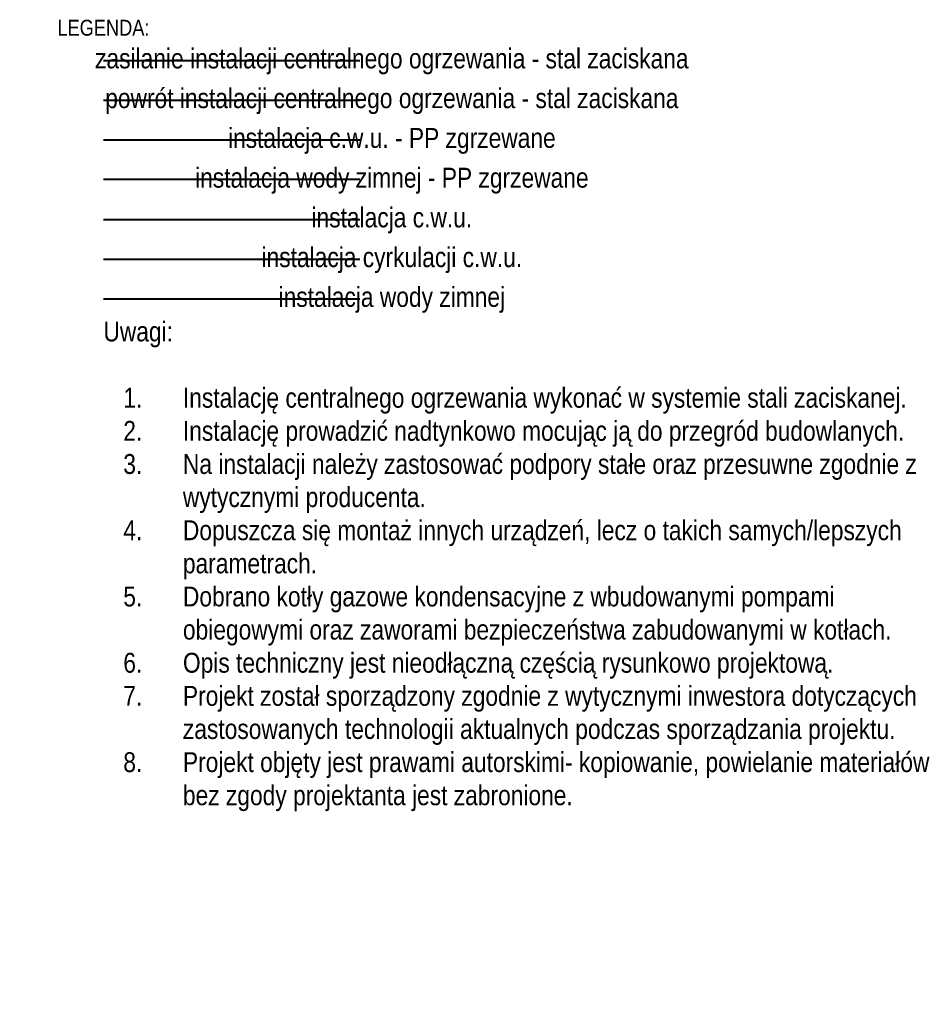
# Model space of a CAD drawing. Header units: centimetres. Extents: x 22052 to 56535, y 76485 to 78519.
# Tile 149 of 235: x 48886 to 49564, y 77627 to 78370. Entities that reach past the tile are written whole.
import ezdxf
from ezdxf.lldxf.tags import DXFTag

# ---------------------------------------------------------------- set-up
doc = ezdxf.new("R2010")
doc.units = ezdxf.units.CM
for name, color, linetype, lineweight in [('IS_Ciepła_woda', 1, 'DASHDOT', 40), ('IS_Cyrkulacja', 215, 'H2OCYR', 40), ('IS_Opis', 250, 'Continuous', 9), ('IS_Powrót', 5, 'DASH', 40), ('IS_Zasilanie', 1, 'SOLID', 40), ('IS_Zimna_woda', 5, 'SOLID', 40)]:
    doc.layers.add(name, color=color, linetype=linetype, lineweight=lineweight)
doc.styles.add('styl1', font='ARIALN.TTF')
tags = doc.linetypes.add('DASH', pattern=[15, 10, -5]).pattern_tags.tags
tags[6:7] = [DXFTag(74, 4), DXFTag(75, 0), DXFTag(340, '0'), DXFTag(46, 0.0), DXFTag(50, 0.0), DXFTag(44, 0.0), DXFTag(45, 0.0)]
tags[4:5] = [DXFTag(74, 4), DXFTag(75, 0), DXFTag(340, '0'), DXFTag(46, 0.0), DXFTag(50, 0.0), DXFTag(44, 0.0), DXFTag(45, 0.0)]
tags = doc.linetypes.add('DASHDOT', pattern=[25.4, 12.7, -6.35, 0, -6.35]).pattern_tags.tags
tags[10:11] = [DXFTag(74, 4), DXFTag(75, 0), DXFTag(340, '0'), DXFTag(46, 1.0), DXFTag(50, 0.0), DXFTag(44, 0.0), DXFTag(45, 0.0)]
tags[8:9] = [DXFTag(74, 4), DXFTag(75, 0), DXFTag(340, '0'), DXFTag(46, 1.0), DXFTag(50, 0.0), DXFTag(44, 0.0), DXFTag(45, 0.0)]
tags[6:7] = [DXFTag(74, 4), DXFTag(75, 0), DXFTag(340, '0'), DXFTag(46, 1.0), DXFTag(50, 0.0), DXFTag(44, 0.0), DXFTag(45, 0.0)]
tags[4:5] = [DXFTag(74, 4), DXFTag(75, 0), DXFTag(340, '0'), DXFTag(46, 1.0), DXFTag(50, 0.0), DXFTag(44, 0.0), DXFTag(45, 0.0)]
doc.linetypes.add('H2OCYR', pattern='A,25.4,-12.7,["~",Standard,S=25.4,R=0,X=-11.43,Y=-14.732],-12.7', length=50.8)
tags = doc.linetypes.add('SOLID', pattern=[10, 10, 0]).pattern_tags.tags
tags[6:7] = [DXFTag(74, 4), DXFTag(75, 0), DXFTag(340, '0'), DXFTag(46, 0.0), DXFTag(50, 0.0), DXFTag(44, 0.0), DXFTag(45, 0.0)]
tags[4:5] = [DXFTag(74, 4), DXFTag(75, 0), DXFTag(340, '0'), DXFTag(46, 0.0), DXFTag(50, 0.0), DXFTag(44, 0.0), DXFTag(45, 0.0)]

msp = doc.modelspace()

# ---------------------------------------------------------------- linework, layer by layer
at = {"layer": 'IS_Ciepła_woda'}
for p, q in [((48949.59, 78279.56), (49143.04, 78279.56)), ((48949.59, 78219.56), (49143.04, 78219.56))]:
    msp.add_line(p, q, dxfattribs=at)
at = {"layer": 'IS_Cyrkulacja'}
msp.add_line((48949.59, 78189.56), (49143.04, 78189.56), dxfattribs=at)
at = {"layer": 'IS_Powrót'}
msp.add_line((48949.59, 78309.56), (49143.04, 78309.56), dxfattribs=at)
at = {"layer": 'IS_Zasilanie'}
msp.add_line((48949.59, 78339.56), (49143.04, 78339.56), dxfattribs=at)
at = {"layer": 'IS_Zimna_woda'}
for p, q in [((49143.04, 78249.56), (48949.59, 78249.56)), ((48949.59, 78159.56), (49143.04, 78159.56))]:
    msp.add_line(p, q, dxfattribs=at)

# ---------------------------------------------------------------- texts
at = {"layer": 'IS_Opis', "linetype": 'SOLID', "insert": (48949.59, 78358.05), "char_height": 12, "attachment_point": 8, "style": 'styl1'}
msp.add_mtext('\\pxql;{\\fArial Narrow|b0|i0|c238|p34;LEGENDA:}', dxfattribs=at)
at = {"layer": 'IS_Opis', "char_height": 15, "attachment_point": 8, "line_spacing_factor": 0.938532, "style": 'styl1'}
for s, insert in [('\\pxql;zasilanie instalacji centralnego ogrzewania - stal zaciskana', (49167.27, 78328.98)), ('\\pxql;powrót instalacji centralnego ogrzewania - stal zaciskana', (49167.27, 78298.98)), ('\\pxql;instalacja c.w.u. - PP zgrzewane', (49167.27, 78268.98)), ('\\pxql;instalacja wody zimnej - PP zgrzewane', (49167.27, 78238.98)), ('\\pxql;instalacja c.w.u.', (49167.27, 78208.98)), ('\\pxql;instalacja cyrkulacji c.w.u.', (49167.27, 78178.98)), ('\\pxql;instalacja wody zimnej', (49167.27, 78148.98))]:
    msp.add_mtext(s, dxfattribs=dict(at, insert=insert))
at = {"layer": 'IS_Opis', "insert": (48949.59, 78142.4), "char_height": 15, "attachment_point": 1, "style": 'styl1'}
msp.add_mtext_dynamic_manual_height_columns('Uwagi: \\P\\P\\pxi-3,l4,t4;1.^IInstalację centralnego ogrzewania wykonać w systemie stali zaciskanej. \\P2.^IInstalację prowadzić nadtynkowo mocując ją do przegród budowlanych.\\P{\\A1;3.^INa instalacji należy zastosować podpory stałe oraz przesuwne zgodnie z wytycznymi producenta}.\\P4.^IDopuszcza się montaż innych urządzeń, lecz o takich samych/lepszych parametrach.\\P5.^IDobrano kotły gazowe kondensacyjne z wbudowanymi pompami obiegowymi oraz zaworami bezpieczeństwa zabudowanymi w kotłach.\\P6.^IOpis techniczny jest nieodłączną częścią rysunkowo projektową. \\P7.^IProjekt został sporządzony zgodnie z wytycznymi inwestora dotyczących zastosowanych technologii aktualnych podczas sporządzania projektu.\\P8.^IProjekt objęty jest prawami autorskimi- kopiowanie, powielanie materiałów bez zgody projektanta jest zabronione.', width=629.4294, gutter_width=12.5, heights=[0], dxfattribs=at)

doc.saveas('drawing.dxf')
